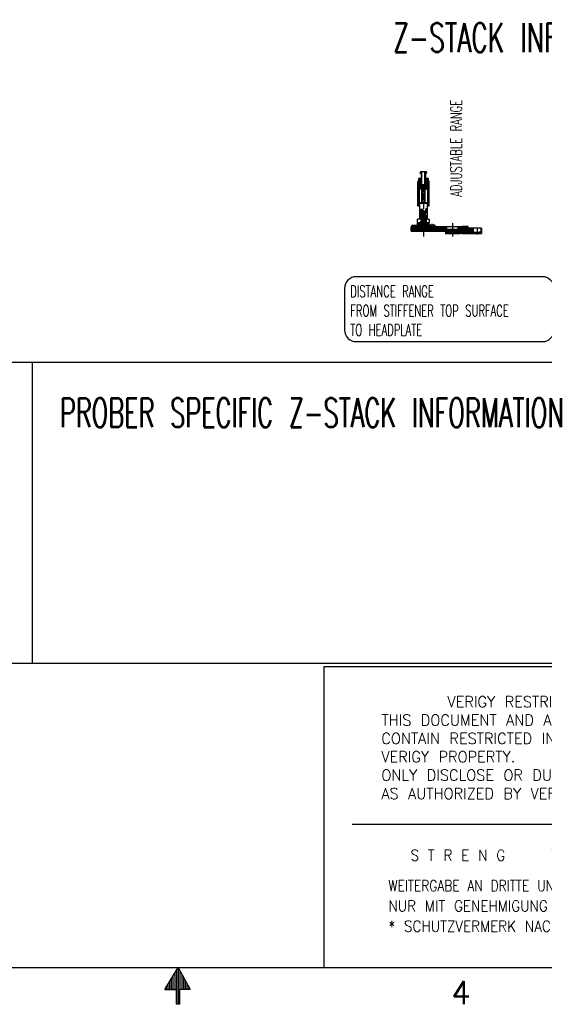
# Model space of a CAD drawing. Extents: x -1809 to 6113, y -4129 to 1471.
# Tile 76 of 197: x 1878 to 2784, y -4129 to -2428. Entities that reach past the tile are written whole.
import ezdxf

# ---------------------------------------------------------------- set-up
doc = ezdxf.new("R2010")
doc.units = 0
doc.linetypes.add('DOT_CENTER', pattern=[14, 12, -1, 0, -1])
doc.layers.add('1', color=7, linetype='CONTINUOUS')
doc.styles.add('CONVERTER_1', font='txt.shx', dxfattribs={"width": 0.63})
doc.styles.add('CONVERTER_11', font='txt.shx', dxfattribs={"width": 0.97875})
doc.styles.add('CONVERTER_13', font='txt.shx', dxfattribs={"width": 0.963})
doc.styles.add('CONVERTER_3', font='txt.shx', dxfattribs={"width": 0.81})
doc.styles.add('CONVERTER_6', font='txt.shx', dxfattribs={"width": 0.9})
pattern_1 = [(135, (-1117.57, -6268.1354), (-0.70710678, -0.70710678), [])]
pattern_2 = [(45, (-1117.57, -6268.1354), (-0.56568542, 0.56568542), [])]
pattern_3 = [(45, (-1248.781, -6387.4633), (-0.70710678, 0.70710678), [])]
pattern_4 = [(45, (-1081.9252, -6516.3474), (-1.06066017, 1.06066017), [])]
pattern_5 = [(135, (-1117.57, -6268.1354), (-1.06066017, -1.06066017), [])]

# ---------------------------------------------------------------- blocks, each defined once
blk = doc.blocks.new('Z-STACK', base_point=(-660.97, -2918.36))
at = {"layer": '1', "linetype": 'CONTINUOUS'}
h = blk.add_hatch(dxfattribs=at)
h.set_pattern_fill('USER', color=3, scale=1.5, angle=135, pattern_type=0)
h.set_pattern_definition(pattern_5)
edge = h.paths.add_edge_path()
edge.add_line((2571.3, -2702.59), (2567.3, -2702.59))
edge.add_arc((2567.3, -2703.09), 0.5, 90, 180)
edge.add_line((2566.8, -2703.09), (2566.8, -2705.97))
edge.add_line((2566.8, -2705.97), (2566.2, -2707))
edge.add_arc((2571.4, -2710), 6, 150, 180)
edge.add_line((2565.4, -2710), (2565.4, -2749.39))
edge.add_line((2565.4, -2749.39), (2565.7, -2749.69))
edge.add_line((2565.7, -2749.69), (2568.1, -2749.69))
edge.add_line((2568.1, -2749.69), (2568.4, -2749.39))
edge.add_line((2568.4, -2749.39), (2568.4, -2721.09))
edge.add_arc((2568.7, -2721.09), 0.3, 450, 540, ccw=False)
edge.add_line((2568.7, -2720.79), (2572.8, -2720.79))
edge.add_line((2572.8, -2720.79), (2573.3, -2720.29))
edge.add_line((2573.3, -2720.29), (2573.3, -2712.79))
edge.add_line((2573.3, -2712.79), (2572.9, -2712.79))
edge.add_line((2572.9, -2712.79), (2572.8, -2712.79))
edge.add_line((2572.8, -2712.79), (2572.8, -2691.09))
edge.add_line((2572.8, -2691.09), (2572.3, -2690.59))
edge.add_line((2572.3, -2690.59), (2571.9, -2690.59))
edge.add_arc((2571.9, -2693.09), 2.5, 90, 180)
edge.add_line((2569.4, -2693.09), (2569.6, -2693.29))
edge.add_line((2569.6, -2693.29), (2571.4, -2693.29))
edge.add_line((2571.4, -2693.29), (2571.4, -2702.59))
edge.add_line((2571.4, -2702.59), (2571.3, -2702.59))
h = blk.add_hatch(dxfattribs=at)
h.set_pattern_fill('USER', color=3, scale=1.5, angle=135, pattern_type=0)
h.set_pattern_definition(pattern_5)
edge = h.paths.add_edge_path()
edge.add_line((2583.5, -2702.59), (2579.5, -2702.59))
edge.add_line((2579.5, -2702.59), (2579.4, -2702.59))
edge.add_line((2579.4, -2702.59), (2579.4, -2693.29))
edge.add_line((2579.4, -2693.29), (2581.2, -2693.29))
edge.add_line((2581.2, -2693.29), (2581.4, -2693.09))
edge.add_arc((2578.9, -2693.09), 2.5, 0, 90)
edge.add_line((2578.9, -2690.59), (2578.5, -2690.59))
edge.add_line((2578.5, -2690.59), (2578, -2691.09))
edge.add_line((2578, -2691.09), (2578, -2712.79))
edge.add_line((2578, -2712.79), (2577.9, -2712.79))
edge.add_line((2577.9, -2712.79), (2577.5, -2712.79))
edge.add_line((2577.5, -2712.79), (2577.5, -2720.29))
edge.add_line((2577.5, -2720.29), (2578, -2720.79))
edge.add_line((2578, -2720.79), (2582.1, -2720.79))
edge.add_arc((2582.1, -2721.09), 0.3, 360, 450, ccw=False)
edge.add_line((2582.4, -2721.09), (2582.4, -2749.39))
edge.add_line((2582.4, -2749.39), (2582.7, -2749.69))
edge.add_line((2582.7, -2749.69), (2585.1, -2749.69))
edge.add_line((2585.1, -2749.69), (2585.4, -2749.39))
edge.add_line((2585.4, -2749.39), (2585.4, -2710))
edge.add_arc((2579.4, -2710), 6, 0, 30)
edge.add_line((2584.59, -2707), (2584, -2705.97))
edge.add_line((2584, -2705.97), (2584, -2703.09))
edge.add_arc((2583.5, -2703.09), 0.5, 0, 90)
h = blk.add_hatch(dxfattribs=at)
h.set_pattern_fill('USER', color=1, scale=1.5, angle=45, pattern_type=0)
h.set_pattern_definition([(45, (-885.8836, -6375.0233), (-1.06066017, 1.06066017), [])])
edge = h.paths.add_edge_path()
edge.add_line((2572.1, -2786.69), (2572.8, -2786.69))
edge.add_line((2572.8, -2786.69), (2573.4, -2786.09))
edge.add_line((2573.4, -2786.09), (2573.4, -2770.54))
edge.add_line((2573.4, -2770.54), (2573.4, -2767.54))
edge.add_line((2573.4, -2767.54), (2575.4, -2766.6))
edge.add_line((2575.4, -2766.6), (2577.4, -2767.54))
edge.add_line((2577.4, -2767.54), (2577.4, -2786.09))
edge.add_line((2577.4, -2786.09), (2578, -2786.69))
edge.add_line((2578, -2786.69), (2578.85, -2786.69))
edge.add_spline(control_points=[(2578.85, -2786.69), (2579.39, -2786.06), (2578.93, -2785.17), (2578.45, -2784.01), (2578.69, -2783.22), (2578.96, -2782.54), (2578.93, -2781.78), (2578.71, -2780.69), (2578.66, -2779.22), (2579.29, -2777.94), (2579.94, -2777.48), (2580.28, -2777.23), (2580.44, -2776.52), (2580.12, -2775.31), (2580.26, -2773.92), (2579.55, -2772.84), (2579.29, -2771.51), (2579.33, -2769.35), (2579.49, -2766.33), (2579.75, -2762.9), (2580.16, -2759.61), (2580.14, -2756.88), (2580.74, -2755.36), (2580.25, -2754.28), (2580.03, -2756.13), (2579.54, -2756.93), (2579.02, -2758.37), (2577.78, -2759.1), (2576.5, -2758.46), (2575.42, -2757.52), (2574.31, -2756.41), (2573.38, -2755.53), (2572.23, -2754.86), (2571.21, -2756.07), (2571.2, -2758.03), (2571.09, -2760.83), (2571.23, -2764.05), (2571.32, -2767.09), (2571.39, -2769.23), (2571.24, -2770.61), (2571.1, -2771.86), (2571.05, -2773.61), (2570.88, -2775.48), (2570.9, -2776.7), (2570.7, -2777.53), (2571.26, -2777.68), (2571.8, -2777.33), (2572.37, -2778.16), (2572.46, -2779.16), (2572.11, -2780.38), (2571.7, -2781.56), (2571.82, -2782.7), (2572.07, -2784.38), (2571.4, -2785.74), (2572.1, -2786.69)], knot_values=[0, 0, 0, 0, 1.9498316, 2.8955307, 3.6129099, 4.3575522, 5.082304, 5.8378225, 7.7042877, 9.4294811, 9.7718513, 10.0869061, 10.6711908, 11.7819413, 13.8645257, 14.5798033, 15.5853521, 17.8628422, 21.0586659, 24.6629818, 28.1580283, 31.0240841, 32.7414443, 32.9749431, 34.0122843, 35.5822584, 37.035952, 38.1957937, 39.4119573, 40.951462, 42.5934098, 44.0271925, 45.0118005, 45.9491036, 47.9851783, 50.8965914, 54.3573261, 57.6452098, 60.0358985, 60.7607143, 61.7998567, 63.8051307, 66.0567646, 67.2551408, 67.7647403, 68.1332217, 68.6910981, 69.4243205, 70.4742285, 71.806011, 73.1362811, 74.1724342, 75.2048021, 78.2249136, 78.2249136, 78.2249136, 78.2249136], degree=3, periodic=0)
h = blk.add_hatch(dxfattribs=at)
h.set_pattern_fill('USER', color=1, scale=1.5, angle=45, pattern_type=0)
h.set_pattern_definition([(45, (-1117.57, -6268.1354), (-1.06066017, 1.06066017), [])])
h.paths.add_polyline_path([(2584.9, -2745.59), (2585.2, -2745.59), (2585.2, -2745.29), (2584.9, -2745.29), (2582.7, -2745.29), (2582.7, -2745.59)])
h = blk.add_hatch(dxfattribs=at)
h.set_pattern_fill('USER', color=1, scale=1.5, angle=45, pattern_type=0)
h.set_pattern_definition([(45, (-1090.1256, -6227.0306), (-1.06066017, 1.06066017), [])])
h.paths.add_polyline_path([(2584.9, -2748.29), (2585.2, -2748.29), (2585.2, -2747.99), (2584.9, -2747.99), (2582.7, -2747.99), (2582.7, -2748.29)])
h = blk.add_hatch(dxfattribs=at)
h.set_pattern_fill('USER', color=4, scale=1.5, angle=135, pattern_type=0)
h.set_pattern_definition(pattern_5)
h.paths.add_polyline_path([(2588.75, -2793.54), (2554.4, -2793.54), (2554.4, -2786.04), (2554.9, -2785.54), (2565.4, -2785.54), (2565.4, -2789.74), (2585.4, -2789.74), (2585.4, -2785.54), (2588.75, -2785.54)])
h = blk.add_hatch(dxfattribs=at)
h.set_pattern_fill('USER', color=1, scale=1.5, angle=45, pattern_type=0)
h.set_pattern_definition(pattern_4)
h.paths.add_polyline_path([(2555.4, -2783.54), (2555.9, -2783.04), (2565.4, -2783.04), (2565.4, -2779.14), (2568.9, -2779.14), (2568.9, -2780.14), (2567.4, -2780.14), (2567.4, -2789.54), (2566.4, -2789.54), (2565.4, -2788.54), (2565.4, -2785.54), (2555.9, -2785.54), (2555.4, -2785.04)])
h = blk.add_hatch(dxfattribs=at)
h.set_pattern_fill('USER', color=1, angle=135, pattern_type=0)
h.set_pattern_definition(pattern_1)
edge = h.paths.add_edge_path()
edge.add_line((2569.4, -2785.14), (2567.9, -2785.14))
edge.add_line((2567.9, -2785.14), (2567.4, -2784.64))
edge.add_line((2567.4, -2784.64), (2567.4, -2780.64))
edge.add_line((2567.4, -2780.64), (2567.9, -2780.14))
edge.add_line((2567.9, -2780.14), (2569.4, -2780.14))
edge.add_arc((2575.4, -2782.64), 6.5, 157.38014, -157.38014)
h = blk.add_hatch(dxfattribs=at)
h.set_pattern_fill('USER', color=1, scale=0.8, angle=45, pattern_type=0)
h.set_pattern_definition(pattern_2)
h.paths.add_polyline_path([(2568.7, -2789.54), (2567.4, -2789.54), (2567.4, -2785.14), (2568.7, -2785.14)])
h = blk.add_hatch(dxfattribs=at)
h.set_pattern_fill('USER', color=1, angle=135, pattern_type=0)
h.set_pattern_definition(pattern_1)
edge = h.paths.add_edge_path()
edge.add_line((2571.4, -2786.64), (2570.27, -2786.64))
edge.add_arc((2575.4, -2782.64), 6.5, 202.61986, 217.97987, ccw=False)
edge.add_arc((2575.4, -2782.64), 6.5, 517.38014, 202.61986, ccw=False)
edge.add_arc((2575.4, -2782.64), 6.5, 502.02013, 517.38014, ccw=False)
edge.add_line((2570.27, -2778.64), (2571.4, -2778.64))
edge.add_line((2571.4, -2778.64), (2571.4, -2786.64))
h = blk.add_hatch(dxfattribs=at)
h.set_pattern_fill('USER', color=1, angle=45, pattern_type=0)
h.set_pattern_definition(pattern_3)
h.paths.add_polyline_path([(2572.6, -2786.94), (2570.3, -2789.24), (2569, -2789.24), (2569, -2786.64), (2572.6, -2786.64)])
h = blk.add_hatch(dxfattribs=at)
h.set_pattern_fill('USER', color=1, angle=45, pattern_type=0)
h.set_pattern_definition(pattern_3)
h.paths.add_polyline_path([(2581.8, -2786.64), (2581.8, -2789.24), (2580.5, -2789.24), (2578.2, -2786.94), (2578.2, -2786.64)])
h = blk.add_hatch(dxfattribs=at)
h.set_pattern_fill('USER', color=1, angle=135, pattern_type=0)
h.set_pattern_definition(pattern_1)
edge = h.paths.add_edge_path()
edge.add_line((2580.52, -2786.64), (2579.4, -2786.64))
edge.add_line((2579.4, -2786.64), (2579.4, -2778.64))
edge.add_line((2579.4, -2778.64), (2580.52, -2778.64))
edge.add_arc((2575.4, -2782.64), 6.5, 382.61986, 397.97987, ccw=False)
edge.add_arc((2575.4, -2782.64), 6.5, 337.38014, 382.61986, ccw=False)
edge.add_arc((2575.4, -2782.64), 6.5, 322.02013, 337.38014, ccw=False)
h = blk.add_hatch(dxfattribs=at)
h.set_pattern_fill('USER', color=1, angle=135, pattern_type=0)
h.set_pattern_definition(pattern_1)
edge = h.paths.add_edge_path()
edge.add_line((2582.9, -2785.14), (2581.4, -2785.14))
edge.add_arc((2575.4, -2782.64), 6.5, -22.61986, 22.61986)
edge.add_line((2581.4, -2780.14), (2582.9, -2780.14))
edge.add_line((2582.9, -2780.14), (2583.4, -2780.64))
edge.add_line((2583.4, -2780.64), (2583.4, -2784.64))
edge.add_line((2583.4, -2784.64), (2582.9, -2785.14))
h = blk.add_hatch(dxfattribs=at)
h.set_pattern_fill('USER', color=1, scale=1.5, angle=45, pattern_type=0)
h.set_pattern_definition(pattern_4)
h.paths.add_polyline_path([(2583.4, -2780.14), (2581.9, -2780.14), (2581.9, -2779.14), (2585.4, -2779.14), (2585.4, -2783.04), (2586.05, -2783.04), (2588.15, -2785.14), (2588.15, -2785.54), (2585.4, -2785.54), (2585.4, -2788.54), (2584.4, -2789.54), (2583.4, -2789.54)])
h = blk.add_hatch(dxfattribs=at)
h.set_pattern_fill('USER', color=1, scale=0.8, angle=45, pattern_type=0)
h.set_pattern_definition(pattern_2)
h.paths.add_polyline_path([(2583.4, -2789.54), (2582.1, -2789.54), (2582.1, -2785.14), (2583.4, -2785.14)])
h = blk.add_hatch(dxfattribs=at)
h.set_pattern_fill('USER', color=4, scale=1.5, angle=135, pattern_type=0)
h.set_pattern_definition(pattern_5)
h.paths.add_polyline_path([(2638.4, -2797.54), (2613.4, -2797.54), (2613.4, -2793.54), (2592.05, -2793.54), (2592.05, -2785.54), (2615.4, -2785.54), (2615.4, -2789.74), (2635.4, -2789.74), (2635.4, -2785.54), (2638.4, -2785.54)])
h = blk.add_hatch(dxfattribs=at)
h.set_pattern_fill('USER', color=1, scale=1.5, angle=45, pattern_type=0)
h.set_pattern_definition(pattern_4)
h.paths.add_polyline_path([(2594.75, -2783.04), (2594.9, -2783.04), (2595.4, -2783.54), (2595.4, -2785.04), (2594.9, -2785.54), (2592.65, -2785.54), (2592.65, -2785.14)])
h = blk.add_hatch(dxfattribs=at)
h.set_pattern_fill('USER', color=4, scale=1.5, angle=135, pattern_type=0)
h.set_pattern_definition(pattern_5)
h.paths.add_polyline_path([(2638.75, -2785.54), (2638.4, -2785.54), (2638.4, -2797.54), (2638.75, -2797.54)])
h = blk.add_hatch(dxfattribs=at)
h.set_pattern_fill('USER', color=4, scale=1.5, angle=135, pattern_type=0)
h.set_pattern_definition(pattern_5)
h.paths.add_polyline_path([(2642.4, -2785.54), (2642.05, -2785.54), (2642.05, -2797.54), (2642.4, -2797.54)])
h = blk.add_hatch(dxfattribs=at)
h.set_pattern_fill('USER', color=4, scale=1.5, angle=135, pattern_type=0)
h.set_pattern_definition(pattern_5)
h.paths.add_polyline_path([(2661.4, -2788.54), (2652.4, -2788.54), (2652.4, -2785.54), (2642.4, -2785.54), (2642.4, -2797.54), (2664.4, -2797.54), (2664.4, -2795.04), (2661.4, -2795.04)])
h = blk.add_hatch(dxfattribs=at)
h.set_pattern_fill('USER', color=4, scale=1.5, angle=135, pattern_type=0)
h.set_pattern_definition(pattern_5)
h.paths.add_polyline_path([(2674.4, -2795.04), (2671.4, -2795.04), (2671.4, -2797.54), (2675.4, -2797.54), (2675.4, -2789.04), (2674.9, -2788.54), (2674.4, -2788.54)])
at = {"layer": '1', "color": 3, "linetype": 'CONTINUOUS'}
for p, q in [((2566.8, -2703.09), (2566.8, -2705.97)), ((2571.3, -2702.59), (2567.3, -2702.59)), ((2569.4, -2693.09), (2569.4, -2693.09)), ((2569.4, -2693.09), (2569.4, -2693.09)), ((2569.4, -2693.09), (2569.6, -2693.29)), ((2571.4, -2693.29), (2569.6, -2693.29)), ((2571.4, -2702.59), (2571.3, -2702.59)), ((2571.4, -2693.29), (2571.4, -2702.59)), ((2571.4, -2702.59), (2571.4, -2702.59)), ((2571.4, -2702.59), (2571.4, -2702.59)), ((2571.4, -2702.59), (2571.4, -2702.59)), ((2571.4, -2702.59), (2571.4, -2702.59)), ((2571.9, -2690.59), (2572.3, -2690.59)), ((2572.3, -2690.59), (2575.4, -2690.59)), ((2572.8, -2691.09), (2572.3, -2690.59)), ((2572.8, -2712.79), (2572.8, -2691.09)), ((2575.4, -2691.09), (2572.8, -2691.09)), ((2575.4, -2690.59), (2578.5, -2690.59)), ((2578, -2691.09), (2575.4, -2691.09)), ((2578, -2691.09), (2578.5, -2690.59)), ((2578, -2712.79), (2578, -2691.09)), ((2578.5, -2690.59), (2578.9, -2690.59)), ((2581.2, -2693.29), (2579.4, -2693.29)), ((2579.4, -2702.59), (2579.4, -2693.29)), ((2579.5, -2702.59), (2579.4, -2702.59)), ((2579.4, -2702.59), (2579.4, -2702.59)), ((2579.4, -2702.59), (2579.4, -2702.59)), ((2579.4, -2702.59), (2579.4, -2702.59)), ((2579.4, -2702.59), (2579.4, -2702.59)), ((2583.5, -2702.59), (2579.5, -2702.59)), ((2581.2, -2693.29), (2581.4, -2693.09)), ((2581.4, -2693.09), (2581.4, -2693.09)), ((2581.4, -2693.09), (2581.4, -2693.09)), ((2584, -2705.97), (2584, -2703.09)), ((2565.4, -2709.39), (2565.4, -2709.45)), ((2565.4, -2710), (2565.4, -2749.39)), ((2566.2, -2707), (2566.8, -2705.97)), ((2572.8, -2712.79), (2572.9, -2712.79)), ((2572.8, -2720.79), (2573.3, -2720.29)), ((2572.9, -2712.79), (2572.9, -2720.69)), ((2572.9, -2712.79), (2573.3, -2712.79)), ((2573.3, -2712.79), (2573.3, -2720.29)), ((2573.3, -2712.79), (2577.5, -2712.79)), ((2577.5, -2720.29), (2577.5, -2712.79)), ((2577.5, -2712.79), (2577.9, -2712.79)), ((2578, -2720.79), (2577.5, -2720.29)), ((2577.9, -2712.79), (2578, -2712.79)), ((2577.9, -2720.69), (2577.9, -2712.79)), ((2584, -2705.97), (2584.59, -2707)), ((2585.4, -2709.45), (2585.4, -2709.39)), ((2585.4, -2749.39), (2585.4, -2710)), ((2568.4, -2749.39), (2568.4, -2721.09)), ((2572.8, -2720.79), (2568.7, -2720.79)), ((2582.1, -2720.79), (2578, -2720.79)), ((2582.4, -2721.09), (2582.4, -2749.39)), ((2565.4, -2749.39), (2565.7, -2749.69)), ((2565.7, -2749.69), (2568.1, -2749.69)), ((2568.1, -2749.69), (2568.4, -2749.39)), ((2582.4, -2749.39), (2582.7, -2749.69)), ((2582.7, -2749.69), (2585.1, -2749.69)), ((2585.1, -2749.69), (2585.4, -2749.39))]:
    blk.add_line(p, q, dxfattribs=at)
at = {"layer": '1', "color": 7, "linetype": 'CONTINUOUS'}
for p, q in [((2572.9, -2715.19), (2573.9, -2714.19)), ((2572.9, -2715.19), (2577.9, -2715.19)), ((2572.9, -2743.09), (2572.9, -2715.19)), ((2573.9, -2714.19), (2576.9, -2714.19)), ((2577.9, -2715.19), (2576.9, -2714.19)), ((2577.9, -2715.19), (2577.9, -2743.09)), ((2569.4, -2744.09), (2568.4, -2745.09)), ((2568.4, -2745.09), (2582.4, -2745.09)), ((2568.4, -2745.09), (2568.4, -2772.49)), ((2569.4, -2744.09), (2572.9, -2744.09)), ((2572.9, -2743.09), (2575.4, -2743.09)), ((2572.9, -2744.09), (2581.4, -2744.09)), ((2575.4, -2743.09), (2577.9, -2743.09)), ((2581.4, -2744.09), (2582.4, -2745.09)), ((2582.4, -2772.49), (2582.4, -2745.09)), ((2582.7, -2745.29), (2582.4, -2745.59)), ((2582.4, -2745.59), (2582.4, -2747.99)), ((2582.7, -2745.59), (2582.4, -2745.59)), ((2582.4, -2747.99), (2582.7, -2748.29)), ((2582.7, -2747.99), (2582.4, -2747.99)), ((2582.7, -2745.29), (2582.7, -2745.59)), ((2584.9, -2745.29), (2582.7, -2745.29)), ((2584.9, -2745.59), (2582.7, -2745.59)), ((2582.7, -2745.59), (2582.7, -2747.99)), ((2584.9, -2747.99), (2582.7, -2747.99)), ((2582.7, -2747.99), (2582.7, -2748.29)), ((2582.7, -2748.29), (2584.9, -2748.29)), ((2585.2, -2745.29), (2584.9, -2745.29)), ((2585.2, -2745.59), (2584.9, -2745.59)), ((2585.2, -2747.99), (2584.9, -2747.99)), ((2584.9, -2748.29), (2585.2, -2748.29)), ((2585.4, -2745.49), (2585.2, -2745.29)), ((2585.2, -2745.59), (2585.2, -2745.29)), ((2585.2, -2747.99), (2585.2, -2745.59)), ((2585.2, -2748.29), (2585.2, -2747.99)), ((2585.2, -2748.29), (2585.4, -2748.09)), ((2585.4, -2748.09), (2585.4, -2745.49)), ((2573.4, -2770.54), (2572.9, -2770.54)), ((2573.4, -2767.54), (2575.4, -2766.6)), ((2573.4, -2770.54), (2573.4, -2767.54)), ((2573.4, -2767.54), (2577.4, -2767.54)), ((2573.4, -2770.54), (2573.4, -2786.09)), ((2573.4, -2770.54), (2577.4, -2770.54)), ((2575.4, -2766.6), (2577.4, -2767.54)), ((2577.4, -2767.54), (2577.4, -2786.09)), ((2577.4, -2770.54), (2577.9, -2770.54)), ((2555.9, -2783.04), (2555.4, -2783.54)), ((2555.4, -2785.04), (2555.4, -2783.54)), ((2555.9, -2785.54), (2555.4, -2785.04)), ((2555.9, -2783.04), (2565.4, -2783.04)), ((2565.4, -2785.54), (2555.9, -2785.54)), ((2564.9, -2773.09), (2565.3, -2772.69)), ((2564.9, -2778.14), (2564.9, -2773.09)), ((2564.9, -2778.14), (2565.3, -2778.54)), ((2568.2, -2772.69), (2565.3, -2772.69)), ((2565.3, -2778.54), (2571.4, -2778.54)), ((2565.4, -2779.14), (2568.9, -2779.14)), ((2565.4, -2783.04), (2565.4, -2779.14)), ((2565.4, -2785.54), (2565.4, -2788.54)), ((2567.4, -2780.14), (2568.9, -2780.14)), ((2567.4, -2789.54), (2567.4, -2780.14)), ((2567.9, -2780.14), (2567.4, -2780.64)), ((2567.4, -2780.64), (2567.4, -2784.64)), ((2567.4, -2784.64), (2567.9, -2785.14)), ((2567.4, -2789.54), (2567.4, -2785.14)), ((2568.7, -2785.14), (2567.4, -2785.14)), ((2569.4, -2780.14), (2567.9, -2780.14)), ((2567.9, -2785.14), (2569.4, -2785.14)), ((2568.7, -2789.54), (2568.7, -2785.14)), ((2568.9, -2779.14), (2568.9, -2780.14)), ((2568.9, -2779.14), (2569.92, -2779.14)), ((2568.9, -2780.14), (2569.4, -2780.14)), ((2572.6, -2786.64), (2569, -2786.64)), ((2569, -2786.64), (2569, -2789.24)), ((2571.4, -2778.64), (2570.27, -2778.64)), ((2571.4, -2786.64), (2570.27, -2786.64)), ((2572.6, -2786.94), (2570.3, -2789.24)), ((2570.4, -2789.15), (2572.9, -2786.65)), ((2572.07, -2778.54), (2571.4, -2778.54)), ((2571.4, -2778.54), (2571.4, -2786.69)), ((2572.4, -2778.64), (2571.4, -2778.64)), ((2571.4, -2778.64), (2571.4, -2786.64)), ((2572.4, -2786.64), (2571.4, -2786.64)), ((2571.4, -2786.69), (2572.1, -2786.69)), ((2572.8, -2786.69), (2572.1, -2786.69)), ((2578.2, -2786.64), (2572.6, -2786.64)), ((2572.6, -2786.64), (2572.6, -2786.94)), ((2572.8, -2786.69), (2573.4, -2786.09)), ((2572.8, -2786.69), (2578, -2786.69)), ((2572.9, -2773.65), (2573.4, -2773.15)), ((2577.9, -2773.65), (2572.9, -2773.65)), ((2572.9, -2773.65), (2572.9, -2785.85)), ((2572.9, -2786.65), (2572.9, -2785.85)), ((2573.4, -2786.65), (2572.9, -2786.65)), ((2573.4, -2773.15), (2573.4, -2773.65)), ((2577.4, -2773.15), (2573.4, -2773.15)), ((2573.4, -2773.65), (2573.4, -2785.85)), ((2573.4, -2786.65), (2573.4, -2785.85)), ((2577.4, -2786.65), (2573.4, -2786.65)), ((2577.4, -2773.15), (2577.4, -2773.65)), ((2577.9, -2773.65), (2577.4, -2773.15)), ((2577.4, -2773.65), (2577.4, -2785.85)), ((2577.4, -2786.65), (2577.4, -2785.85)), ((2578, -2786.69), (2577.4, -2786.09)), ((2577.9, -2786.65), (2577.4, -2786.65)), ((2577.9, -2773.65), (2577.9, -2785.85)), ((2577.9, -2785.85), (2577.9, -2786.65)), ((2580.4, -2789.15), (2577.9, -2786.65)), ((2578.85, -2786.69), (2578, -2786.69)), ((2581.8, -2786.64), (2578.2, -2786.64)), ((2578.2, -2786.64), (2578.2, -2786.94)), ((2580.5, -2789.24), (2578.2, -2786.94)), ((2579.4, -2778.64), (2578.4, -2778.64)), ((2579.4, -2786.64), (2578.4, -2786.64)), ((2578.85, -2786.69), (2579.4, -2786.69)), ((2579.04, -2778.54), (2579.4, -2778.54)), ((2579.4, -2778.54), (2585.5, -2778.54)), ((2579.4, -2778.54), (2579.4, -2786.69)), ((2580.52, -2778.64), (2579.4, -2778.64)), ((2579.4, -2778.64), (2579.4, -2786.64)), ((2580.52, -2786.64), (2579.4, -2786.64)), ((2580.87, -2779.14), (2581.9, -2779.14)), ((2581.4, -2780.14), (2581.9, -2780.14)), ((2581.4, -2780.14), (2582.9, -2780.14)), ((2582.9, -2785.14), (2581.4, -2785.14)), ((2581.8, -2786.64), (2581.8, -2789.24)), ((2581.9, -2779.14), (2581.9, -2780.14)), ((2581.9, -2779.14), (2585.4, -2779.14)), ((2583.4, -2780.14), (2581.9, -2780.14)), ((2582.1, -2789.54), (2582.1, -2785.14)), ((2583.4, -2785.14), (2582.1, -2785.14)), ((2582.6, -2772.69), (2585.5, -2772.69)), ((2582.9, -2780.14), (2583.4, -2780.64)), ((2583.4, -2784.64), (2582.9, -2785.14)), ((2583.4, -2789.54), (2583.4, -2780.14)), ((2583.4, -2780.64), (2583.4, -2784.64)), ((2583.4, -2789.54), (2583.4, -2785.14)), ((2585.4, -2783.04), (2585.4, -2779.14)), ((2585.4, -2783.04), (2586.05, -2783.04)), ((2585.4, -2785.54), (2585.4, -2788.54)), ((2585.4, -2785.54), (2588.15, -2785.54)), ((2585.9, -2773.09), (2585.5, -2772.69)), ((2585.9, -2778.14), (2585.5, -2778.54)), ((2585.9, -2778.14), (2585.9, -2773.09)), ((2588.15, -2785.14), (2586.05, -2783.04)), ((2594.75, -2783.04), (2586.05, -2783.04)), ((2588.15, -2785.54), (2588.15, -2785.14)), ((2588.15, -2785.14), (2592.65, -2785.14)), ((2588.15, -2785.54), (2592.65, -2785.54)), ((2594.75, -2783.04), (2592.65, -2785.14)), ((2592.65, -2785.14), (2592.65, -2785.54)), ((2592.65, -2785.54), (2594.9, -2785.54)), ((2594.9, -2783.04), (2594.75, -2783.04)), ((2594.9, -2785.54), (2595.4, -2785.04)), ((2595.4, -2785.04), (2595.4, -2783.54)), ((2566.4, -2789.54), (2565.4, -2788.54)), ((2566.4, -2789.54), (2567.4, -2789.54)), ((2567.4, -2789.54), (2583.4, -2789.54)), ((2568.7, -2789.54), (2567.4, -2789.54)), ((2582.1, -2789.54), (2568.7, -2789.54)), ((2569, -2789.24), (2570.3, -2789.24)), ((2570.3, -2789.24), (2580.5, -2789.24)), ((2580.4, -2789.15), (2570.4, -2789.15)), ((2580.5, -2789.24), (2581.8, -2789.24)), ((2583.4, -2789.54), (2582.1, -2789.54)), ((2583.4, -2789.54), (2584.4, -2789.54)), ((2584.4, -2789.54), (2585.4, -2788.54))]:
    blk.add_line(p, q, dxfattribs=at)
at = {"layer": '1', "color": 1, "linetype": 'CONTINUOUS'}
for p, q in [((2573.3, -2714.79), (2573.3, -2743.29)), ((2577.5, -2743.29), (2577.5, -2714.79)), ((2572.9, -2786.59), (2572.9, -2770.54)), ((2577.9, -2770.54), (2577.9, -2773.04)), ((2577.9, -2773.04), (2577.9, -2786.59))]:
    blk.add_line(p, q, dxfattribs=at)
at = {"layer": '1', "color": 1, "linetype": 'DOT_CENTER'}
for p, q in [((2575.4, -2713.86), (2575.4, -2743.09)), ((2575.4, -2743.09), (2575.4, -2788.38)), ((2575.4, -2791.35), (2575.4, -2778.11)), ((2575.4, -2785.1), (2575.4, -2790.14)), ((2590.4, -2787.96), (2590.4, -2780.79))]:
    blk.add_line(p, q, dxfattribs=at)
at = {"layer": '1', "color": 4, "linetype": 'CONTINUOUS'}
for p, q in [((2554.4, -2786.04), (2554.9, -2785.54)), ((2554.4, -2793.54), (2554.4, -2786.04)), ((2554.9, -2785.54), (2565.4, -2785.54)), ((2565.4, -2785.54), (2565.4, -2789.74)), ((2585.4, -2785.54), (2588.75, -2785.54)), ((2585.4, -2789.74), (2585.4, -2785.54)), ((2588.4, -2785.54), (2588.4, -2793.54)), ((2588.75, -2785.54), (2592.05, -2785.54)), ((2588.75, -2785.54), (2588.75, -2793.54)), ((2592.05, -2785.54), (2615.4, -2785.54)), ((2592.05, -2785.54), (2592.05, -2793.54)), ((2592.4, -2785.54), (2592.4, -2793.54)), ((2615.4, -2785.54), (2635.4, -2785.54)), ((2615.4, -2785.54), (2615.4, -2789.74)), ((2635.4, -2789.74), (2635.4, -2785.54)), ((2635.4, -2785.54), (2638.4, -2785.54)), ((2638.4, -2785.54), (2638.4, -2797.54)), ((2638.4, -2785.54), (2638.75, -2785.54)), ((2638.75, -2785.54), (2638.75, -2797.54)), ((2638.75, -2785.54), (2642.05, -2785.54)), ((2642.05, -2785.54), (2642.05, -2797.54)), ((2642.4, -2785.54), (2642.05, -2785.54)), ((2642.4, -2785.54), (2642.4, -2797.54)), ((2652.4, -2785.54), (2642.4, -2785.54)), ((2652.4, -2788.54), (2652.4, -2785.54)), ((2554.4, -2793.54), (2588.75, -2793.54)), ((2565.4, -2789.74), (2585.4, -2789.74)), ((2588.75, -2793.54), (2592.05, -2793.54)), ((2592.05, -2793.54), (2613.4, -2793.54)), ((2613.4, -2793.54), (2613.4, -2797.54)), ((2613.4, -2797.54), (2638.4, -2797.54)), ((2615.4, -2789.74), (2635.4, -2789.74)), ((2638.4, -2797.54), (2638.75, -2797.54)), ((2642.05, -2797.54), (2638.75, -2797.54)), ((2642.05, -2797.54), (2642.4, -2797.54)), ((2642.4, -2797.54), (2664.4, -2797.54)), ((2661.4, -2788.54), (2652.4, -2788.54)), ((2661.4, -2788.54), (2661.4, -2795.04)), ((2674.4, -2788.54), (2661.4, -2788.54)), ((2661.4, -2795.04), (2664.4, -2795.04)), ((2664.4, -2795.04), (2664.4, -2797.54)), ((2664.4, -2795.04), (2671.4, -2795.04)), ((2664.4, -2797.54), (2671.4, -2797.54)), ((2674.4, -2795.04), (2671.4, -2795.04)), ((2671.4, -2795.04), (2671.4, -2797.54)), ((2671.4, -2797.54), (2675.4, -2797.54)), ((2674.9, -2788.54), (2674.4, -2788.54)), ((2674.4, -2788.54), (2674.4, -2795.04)), ((2674.9, -2788.54), (2675.4, -2789.04)), ((2675.4, -2789.04), (2675.4, -2797.54))]:
    blk.add_line(p, q, dxfattribs=at)
at = {"layer": '1', "color": 4, "linetype": 'DOT_CENTER'}
for p, q in [((2575.4, -2779.46), (2575.4, -2802.84)), ((2590.4, -2785.17), (2590.4, -2794)), ((2625.4, -2779.46), (2625.4, -2802.84)), ((2640.4, -2785.17), (2640.4, -2798)), ((2667.9, -2787.31), (2667.9, -2799.18))]:
    blk.add_line(p, q, dxfattribs=at)
at = {"layer": '1', "color": 7, "linetype": 'DOT_CENTER'}
blk.add_line((2594.9, -2783.04), (2595.4, -2783.54), dxfattribs=at)
at = {"layer": '1', "color": 1}
blk.add_lwpolyline([(2459.25, -2984.17), (2780.85, -2984.17, 0.4142136), (2800.85, -2964.17), (2800.85, -2892.17, 0.4142136), (2780.85, -2872.17), (2459.25, -2872.17, 0.4142136), (2439.25, -2892.17), (2439.25, -2964.17, 0.4142136)], format="xyb", close=True, dxfattribs=at)
at = {"layer": '1', "color": 3, "linetype": 'CONTINUOUS'}
for centre, radius, start, end in [((2567.3, -2703.09), 0.5, 90, 180), ((2571.9, -2693.09), 2.5, 90, 180), ((2578.9, -2693.09), 2.5, 0, 90), ((2583.5, -2703.09), 0.5, 0, 90), ((2571.4, -2710), 6, 150, 180), ((2579.4, -2710), 6, 0, 30), ((2568.7, -2721.09), 0.3, 90, 180), ((2582.1, -2721.09), 0.3, 0, 90)]:
    blk.add_arc(centre, radius, start, end, dxfattribs=at)
at = {"layer": '1', "color": 7, "linetype": 'CONTINUOUS'}
for centre, radius, start, end in [((2572.9, -2743.59), 0.5, 0, 90), ((2572.9, -2743.59), 0.5, -90, 0), ((2577.9, -2743.59), 0.5, 90, 180), ((2577.9, -2743.59), 0.5, 180, -90), ((2568.2, -2772.49), 0.2, -90, 0), ((2575.4, -2782.64), 6.5, 157.38014, -157.38014), ((2575.4, -2782.64), 6.5, 142.02013, 157.38014), ((2575.4, -2782.64), 6.5, -157.38014, -142.02013), ((2575.4, -2782.64), 6.5, 22.61986, 37.97987), ((2575.4, -2782.64), 6.5, -37.97987, -22.61986), ((2575.4, -2782.64), 6.5, -22.61986, 22.61986), ((2582.6, -2772.49), 0.2, 180, -90)]:
    blk.add_arc(centre, radius, start, end, dxfattribs=at)
at = {"layer": '1', "color": 1, "linetype": 'DOT_CENTER'}
blk.add_open_spline([(2572.1, -2786.69), (2571.4, -2785.78), (2572.24, -2784.04), (2571.45, -2781.53), (2572.78, -2779.17), (2571.86, -2776.93), (2570.59, -2778.21), (2570.88, -2776.44), (2571.03, -2773.54), (2571.15, -2770.84), (2571.64, -2769.79), (2569.78, -2745.49), (2578.2, -2765.98), (2581.47, -2748.31), (2578.61, -2771.88), (2579.75, -2773.09), (2579.96, -2773.54), (2580.29, -2776.22), (2580.64, -2777.07), (2578.79, -2778.16), (2578.56, -2780.38), (2579.12, -2782.52), (2577.97, -2784.42), (2579.67, -2785.73), (2578.85, -2786.69)], degree=3, knots=[33.2151268, 33.2151268, 33.2151268, 33.2151268, 36.2556781, 38.3090573, 40.8178661, 43.0037532, 44.9472058, 46.4348758, 46.4348758, 46.4348758, 47.6048674, 50.9949791, 58.9484812, 62.213183, 66.7979009, 68.0532729, 68.0532729, 68.0532729, 69.9438918, 70.6062281, 74.0310768, 75.4391945, 76.8442219, 79.6500026, 79.6500026, 79.6500026, 79.6500026], dxfattribs=at)
at = {"layer": '1', "color": 7, "style": 'CONVERTER_1', "width": 0.63}
blk.add_text('Z-STACK INFORMATION FOR 12" WPI (AUTO & MANUAL), SEE DRAWINGS:', height=50, dxfattribs=at).set_placement((2523.13, -2484.11))
at = {"layer": '1', "color": 1, "insert": (2641.85, -2733.96), "char_height": 20, "attachment_point": 7, "rotation": 90, "style": 'CONVERTER_1'}
blk.add_mtext('ADJUSTABLE RANGE', dxfattribs=at)
at = {"layer": '1', "color": 1, "insert": (2449.25, -2974.17), "char_height": 20, "attachment_point": 7, "style": 'CONVERTER_1'}
blk.add_mtext('DISTANCE RANGE\\PFROM STIFFENER TOP SURFACE\\PTO HEADPLATE', dxfattribs=at)
blk = doc.blocks.new('ATA1_S', base_point=(-217.38, -490.95))
at = {"layer": '1', "linetype": 'CONTINUOUS'}
h = blk.add_hatch(dxfattribs=at)
h.set_pattern_fill('USER', color=1, scale=0.3, angle=270, pattern_type=0)
h.set_pattern_definition([(270, (-149.83244, -600.45652), (0.3, 1e-12), [])])
h.paths.add_polyline_path([(172.65, -497.3), (172.65, -494.75), (174.47, -494.75), (172.4, -490.95), (170.1, -494.75), (172.15, -494.75), (172.15, -497.3)])
at = {"layer": '1', "color": 1, "linetype": 'CONTINUOUS'}
for p, q in [((287.41, -439.02), (197.58, -439.02)), ((197.58, -439.02), (197.58, -490.95)), ((202.45, -466.19), (280.9, -466.19)), ((170.1, -494.76), (172.4, -490.95)), ((172.4, -490.95), (174.46, -494.76)), ((170.1, -494.76), (172.14, -494.76)), ((172.14, -494.76), (170.1, -494.76)), ((172.14, -497.3), (172.14, -494.76)), ((174.46, -494.76), (172.65, -494.76)), ((172.65, -494.76), (172.65, -497.3)), ((172.65, -497.3), (172.14, -497.3))]:
    blk.add_line(p, q, dxfattribs=at)
at = {"layer": '1', "color": 7, "linetype": 'CONTINUOUS'}
blk.add_line((-217.38, -490.95), (562.18, -490.95), dxfattribs=at)
at = {"layer": '1', "color": 1}
for s, style, width, p in [('S T R E N G    V E R T R A U L I C H', 'CONVERTER_6', 0.9, (212.53, -472.52)), ('WEITERGABE AN DRITTE UND VERVIELFÄLTIGUNGEN', 'CONVERTER_3', 0.81, (208.7, -477.77)), ('NUR MIT GENEHMIGUNG DES URHEBERS .', 'CONVERTER_6', 0.9, (208.7, -481.27)), ('* SCHUTZVERMERK NACH DIN 34 BEACHTEN *', 'CONVERTER_6', 0.9, (208.7, -484.77))]:
    blk.add_text(s, height=1.9, dxfattribs=dict(at, style=style, width=width)).set_placement(p)
at = {"layer": '1', "color": 1, "insert": (207.49, -461.85), "char_height": 1.9, "attachment_point": 7, "style": 'CONVERTER_13'}
blk.add_mtext('       VERIGY RESTRICTED\\PTHIS DOCUMENT AND ANY ASSOCIATED DATA\\PCONTAIN RESTRICTED INFORMATION THAT IS\\PVERIGY PROPERTY.\\PONLY DISCLOSE OR DUPLICATE FOR OTHERS \\PAS AUTHORIZED BY VERIGY.', dxfattribs=at)
at = {"layer": '1', "color": 7, "insert": (221.24, -497.3), "char_height": 4, "attachment_point": 8, "style": 'CONVERTER_11'}
blk.add_mtext('4', dxfattribs=at)
blk = doc.blocks.new('TEXT__1075', base_point=(-2000, -2800))
at = {"layer": '1', "color": 1, "linetype": 'CONTINUOUS'}
for p, q in [((4500, -3020), (-700, -3020)), ((5800, -3020), (600, -3020))]:
    blk.add_line(p, q, dxfattribs=at)
at = {"layer": '1', "color": 7, "linetype": 'CONTINUOUS'}
for p, q in [((1900, -3020), (1900, -3540)), ((2500, -3540), (600, -3540)), ((4500, -3540), (2500, -3540))]:
    blk.add_line(p, q, dxfattribs=at)
at = {"layer": '1', "color": 7, "style": 'CONVERTER_1', "width": 0.63}
blk.add_text('PROBER SPECIFIC Z-STACK INFORMATION', height=50, dxfattribs=at).set_placement((1947.6, -3132))

msp = doc.modelspace()

# ---------------------------------------------------------------- block references
at = {"layer": '1', "xscale": 10, "yscale": 10, "zscale": 10}
msp.add_blockref('ATA1_S', (-1745.9, -4065), dxfattribs=at)
at = {"layer": '1'}
for name, p in [('TEXT__1075', (-2000, -2800)), ('Z-STACK', (-661, -2918.4))]:
    msp.add_blockref(name, p, dxfattribs=at)

doc.saveas('drawing.dxf')
